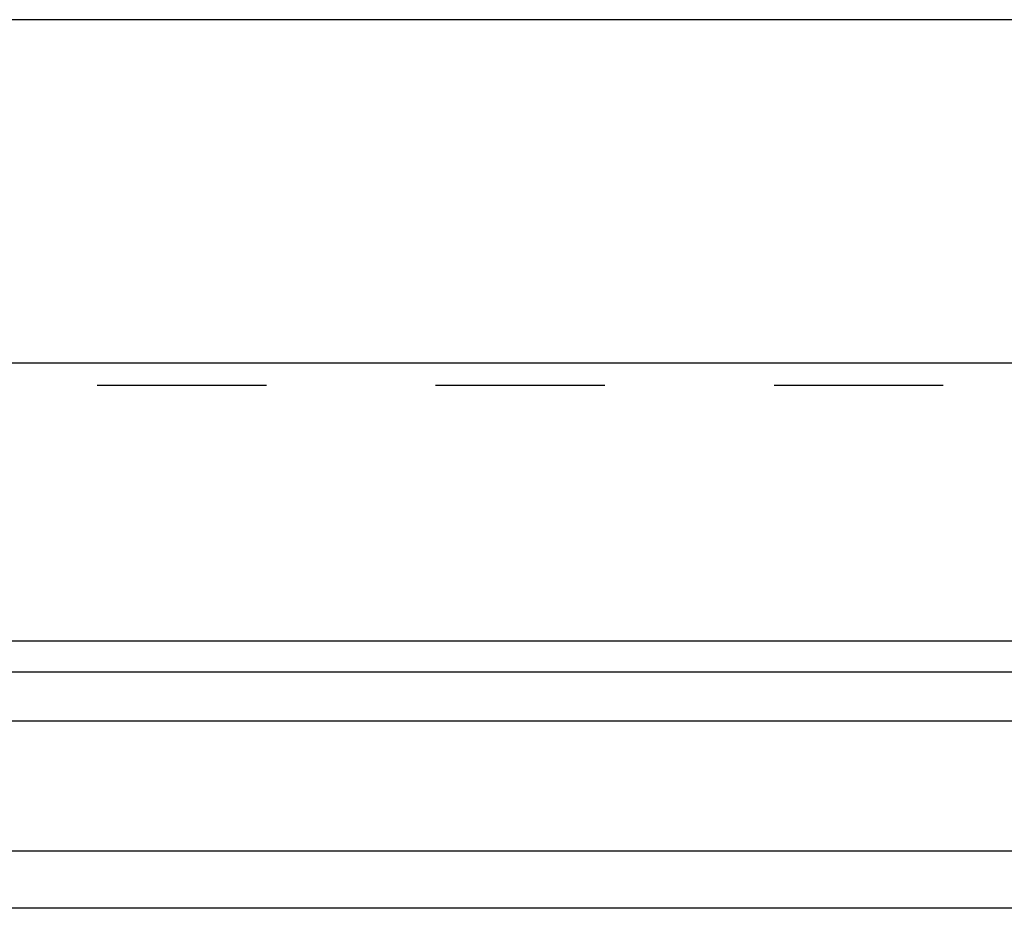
# Model space of a CAD drawing. Header units: inches. Extents: x 0 to 82.5, y 0 to 53.4.
# Tile 62 of 128: x 25.3 to 27.9, y 51 to 53.4. Entities that reach past the tile are written whole.
import ezdxf

# ---------------------------------------------------------------- set-up
doc = ezdxf.new("R2010")
doc.units = ezdxf.units.IN
doc.header["$LTSCALE"] = 4.538835
doc.header["$MEASUREMENT"] = 0
doc.linetypes.add('HIDDEN', pattern=[0.2, 0.1, -0.1])
doc.layers.get('0').update_dxf_attribs({"linetype": 'CONTINUOUS'})
doc.layers.add('DEFAULT_2', color=8, linetype='HIDDEN')
doc.layers.add('DOOR_ASSEMBLY', color=7, linetype='CONTINUOUS')

msp = doc.modelspace()

# ---------------------------------------------------------------- linework, layer by layer
at = {"color": 7, "linetype": 'Continuous'}
msp.add_line((0, 53.3981), (82.5243, 53.3981), dxfattribs=at)
at = {"color": 3, "linetype": 'Continuous'}
for p, q in [((37.7692, 52.4757), (21.8892, 52.4757)), ((23.8292, 51.7309), (29.0792, 51.7309)), ((23.8292, 51.6478), (29.0792, 51.6478))]:
    msp.add_line(p, q, dxfattribs=at)
at = {"layer": 'DEFAULT_2', "color": 8, "linetype": 'HIDDEN'}
msp.add_line((37.7692, 52.4157), (21.8892, 52.4157), dxfattribs=at)
at = {"layer": 'DOOR_ASSEMBLY', "color": 3, "linetype": 'Continuous'}
for p, q in [((29.0392, 51.5147), (23.8692, 51.5147)), ((37.7342, 51.1657), (21.9242, 51.1657)), ((37.6872, 51.0127), (21.9712, 51.0127))]:
    msp.add_line(p, q, dxfattribs=at)

doc.saveas('drawing.dxf')
